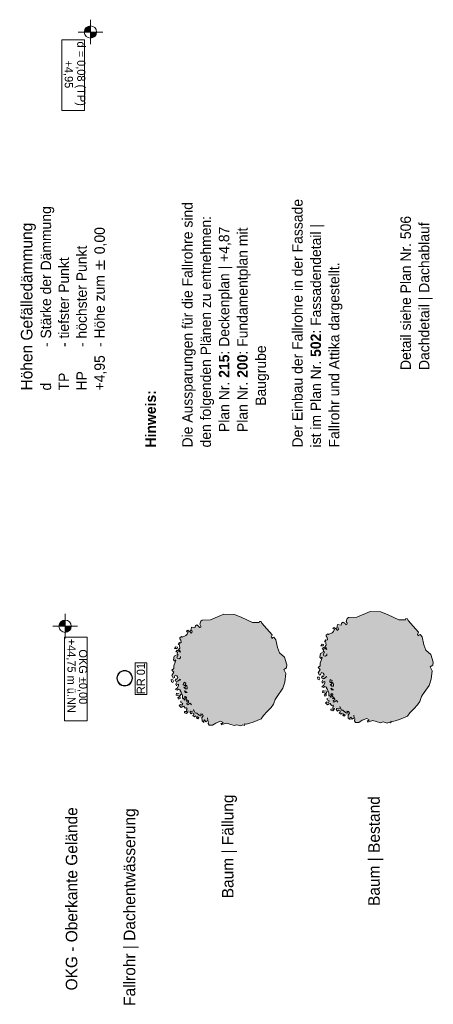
# Model space of a CAD drawing. Extents: x -22247 to 417655, y -187892 to 17509.
# Tile 56 of 62: x 417429 to 417500, y -187651 to -187481. Entities that reach past the tile are written whole.
import ezdxf
from ezdxf.lldxf.tags import DXFTag

# ---------------------------------------------------------------- set-up
doc = ezdxf.new("R2010")
doc.units = 0
doc.header["$LTSCALE"] = 50
doc.layers.get('0').update_dxf_attribs({"lineweight": 25})
doc.styles.add('ERSTELLTER_STIL_2', font='GOTHIC.TTF')
doc.styles.add('ERSTELLTER_STIL_3', font='txt')
tags = doc.linetypes.add('Abbruch 2', pattern='A,0,[1,451 04 Wandabwicklung Innen _ Nord1.shx,S=8.73016e-05,R=0,X=0,Y=0],-0.012,0', length=0.012).pattern_tags.tags
tags[14:15] = [DXFTag(74, 4), DXFTag(75, 0), DXFTag(340, '0'), DXFTag(46, 1.0), DXFTag(50, 0.0), DXFTag(44, 0.0), DXFTag(45, 0.0)]
tags[12:13] = [DXFTag(74, 4), DXFTag(75, 0), DXFTag(340, '0'), DXFTag(46, 1.0), DXFTag(50, 0.0), DXFTag(44, 0.0), DXFTag(45, 0.0)]
tags = doc.linetypes.add('Wipeout_Contour', pattern=[1, 0, -1]).pattern_tags.tags
tags[6:7] = [DXFTag(74, 4), DXFTag(75, 0), DXFTag(340, '0'), DXFTag(46, 1.0), DXFTag(50, 0.0), DXFTag(44, 0.0), DXFTag(45, 0.0)]
tags[4:5] = [DXFTag(74, 4), DXFTag(75, 0), DXFTag(340, '0'), DXFTag(46, 1.0), DXFTag(50, 0.0), DXFTag(44, 0.0), DXFTag(45, 0.0)]

# ---------------------------------------------------------------- blocks, each defined once
blk = doc.blocks.new('Verdeckungsfläche_A06WQNZS1A', base_point=(417435.79, -187496.2))
at = {"color": 254, "linetype": 'Wipeout_Contour', "lineweight": 0, "ltscale": 0.067963, "true_color": 0xd6d6d6}
for p, q in [((417435.79, -187484.02), (417435.79, -187496.2)), ((417439.72, -187484.02), (417435.79, -187484.02)), ((417439.72, -187496.2), (417439.72, -187484.02)), ((417435.79, -187496.2), (417439.72, -187496.2))]:
    blk.add_line(p, q, dxfattribs=at)
blk = doc.blocks.new('Verdeckungsfläche_A06WQNZT1A', base_point=(417436.26, -187601.67))
at = {"color": 254, "linetype": 'Wipeout_Contour', "lineweight": 0, "ltscale": 0.067969, "true_color": 0xd6d6d6}
for p, q in [((417436.26, -187587.21), (417436.26, -187601.67)), ((417440.19, -187587.21), (417436.26, -187587.21)), ((417440.19, -187601.67), (417440.19, -187587.21)), ((417436.26, -187601.67), (417440.19, -187601.67))]:
    blk.add_line(p, q, dxfattribs=at)
blk = doc.blocks.new('Verdeckungsfläche_A06WQNZY1A', base_point=(417448.5, -187597.12))
at = {"color": 154, "linetype": 'Wipeout_Contour', "lineweight": 18, "ltscale": 0.43244, "true_color": 0x0051a8}
for p, q in [((417448.5, -187591.65), (417448.5, -187597.12)), ((417450.49, -187591.65), (417448.5, -187591.65)), ((417450.49, -187597.12), (417450.49, -187591.65)), ((417448.5, -187597.12), (417450.49, -187597.12))]:
    blk.add_line(p, q, dxfattribs=at)

msp = doc.modelspace()

# ---------------------------------------------------------------- hatches: boundary and pattern name
at = {"linetype": 'Continuous', "lineweight": 18, "ltscale": 0.000188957, "true_color": 0xa87300}
for points in [[(417440.75, -187482.64), (417440.75, -187481.58), (417440.34, -187481.66), (417440, -187481.89), (417439.77, -187482.23), (417439.68, -187482.64)], [(417440.75, -187482.64), (417440.75, -187483.71), (417441.16, -187483.62), (417441.5, -187483.39), (417441.73, -187483.05), (417441.81, -187482.64)]]:
    msp.add_hatch(color=44, dxfattribs=at).paths.add_polyline_path(points)
at = {"linetype": 'Continuous', "lineweight": 0, "ltscale": 3.71293e-05, "true_color": 0x0c100b}
msp.add_hatch(color=88, dxfattribs=at).paths.add_polyline_path([(417480.39, -187590.69), (417480.56, -187590.91), (417480.67, -187590.69), (417480.81, -187590.75), (417480.72, -187591.09), (417480.45, -187591.73), (417480.45, -187592.18), (417480.13, -187592.44), (417480.44, -187592.81), (417480.14, -187593.37), (417480.33, -187593.82), (417480.55, -187593.74), (417480.56, -187593.56), (417480.7, -187593.32), (417480.98, -187593.45), (417481.17, -187593.71), (417481.01, -187594.07), (417480.8, -187593.93), (417480.71, -187594.28), (417480.92, -187594.39), (417481.18, -187594.39), (417480.93, -187594.62), (417480.78, -187594.95), (417480.95, -187595.2), (417481.04, -187594.94), (417481.26, -187594.86), (417481.29, -187595.13), (417481.08, -187595.53), (417480.75, -187595.83), (417481.03, -187595.93), (417481.28, -187595.77), (417481.5, -187595.88), (417481.34, -187596.49), (417481.12, -187596.57), (417480.93, -187596.47), (417480.88, -187596.77), (417481.18, -187596.84), (417481.36, -187596.94), (417481.3, -187597.21), (417481.14, -187597.21), (417481.27, -187597.45), (417481.53, -187597.36), (417481.52, -187596.87), (417481.7, -187596.62), (417481.98, -187596.82), (417481.96, -187597.16), (417481.94, -187597.38), (417481.7, -187597.79), (417481.7, -187598.07), (417482.03, -187598.22), (417481.88, -187598.5), (417481.6, -187598.41), (417481.39, -187598.56), (417481.73, -187598.91), (417482.04, -187598.77), (417482.2, -187598.67), (417482.41, -187599.03), (417482.64, -187598.98), (417482.79, -187599.14), (417482.64, -187599.32), (417482.73, -187599.59), (417482.63, -187599.69), (417482.55, -187599.61), (417482.29, -187599.64), (417482.33, -187599.83), (417482.65, -187599.95), (417482.89, -187599.7), (417482.95, -187599.49), (417483.33, -187599.57), (417483.23, -187599.72), (417483.47, -187599.99), (417483.65, -187599.82), (417483.9, -187599.94), (417483.93, -187600.21), (417483.77, -187600.3), (417484.05, -187600.51), (417484.27, -187600.36), (417484.42, -187600.49), (417484.36, -187600.73), (417484.6, -187600.87), (417484.8, -187600.68), (417485.32, -187600.71), (417485.33, -187601.2), (417485.68, -187601.48), (417485.62, -187601.2), (417485.79, -187601.08), (417485.99, -187601.4), (417486.34, -187601.15), (417486.44, -187601.31), (417486.39, -187601.71), (417486.58, -187601.97), (417487.15, -187601.99), (417487.74, -187601.59), (417488.53, -187601.27), (417488.96, -187601.49), (417488.79, -187601.69), (417488.57, -187601.67), (417488.68, -187601.9), (417488.98, -187601.79), (417489.59, -187601.6), (417490.13, -187601.79), (417490.9, -187602.04), (417491.34, -187601.88), (417492.03, -187602.07), (417492.41, -187601.92), (417492.65, -187602.04), (417492.74, -187601.88), (417492.66, -187601.76), (417493, -187601.79), (417494.17, -187601.48), (417495.59, -187600.9), (417495.96, -187600.31), (417496.63, -187599.63), (417497.3, -187598.92), (417497.68, -187598.32), (417497.97, -187597.5), (417498.18, -187597.19), (417499.3, -187595.55), (417499.67, -187594.51), (417499.82, -187593.04), (417499.49, -187592.37), (417499.95, -187592.06), (417500.02, -187591.52), (417499.61, -187590.24), (417498.72, -187589.5), (417498.37, -187588.54), (417498.12, -187587.19), (417497.77, -187586.74), (417497.56, -187586.81), (417497.42, -187586.98), (417497.3, -187586.75), (417497.45, -187586.34), (417496.57, -187585.33), (417495.67, -187584.35), (417495.55, -187584.03), (417495.28, -187584.02), (417495.2, -187584.22), (417494.04, -187584.22), (417492.22, -187583.34), (417490.97, -187582.83), (417489.13, -187582.8), (417486.82, -187583.78), (417485.37, -187583.8), (417485.12, -187583.99), (417484.98, -187584.5), (417485.13, -187584.83), (417485.1, -187585.05), (417484.89, -187585.12), (417484.79, -187584.89), (417484.44, -187584.62), (417484.18, -187584.79), (417484.08, -187585.17), (417483.49, -187585.05), (417483.43, -187585.36), (417483.36, -187585.67), (417483.57, -187585.62), (417483.62, -187585.83), (417483.43, -187586.08), (417483.27, -187585.83), (417482.9, -187585.54), (417482.64, -187585.73), (417482.77, -187585.81), (417482.93, -187585.82), (417482.79, -187586.27), (417482.56, -187586.47), (417481.88, -187586.76), (417481.79, -187586.67), (417481.53, -187586.86), (417481.51, -187587.08), (417481.68, -187587.29), (417481.76, -187587.71), (417481.58, -187587.77), (417481.44, -187587.66), (417481.22, -187588.03), (417481.41, -187587.96), (417481.45, -187588.2), (417481.49, -187588.63), (417481.27, -187588.87), (417481.49, -187589.05), (417481.61, -187589.34), (417481.31, -187589.2), (417481.02, -187589.03), (417480.82, -187589.31), (417481.1, -187589.35), (417481.01, -187589.67), (417480.88, -187589.85), (417480.5, -187590.03)])
at = {"linetype": 'Continuous', "lineweight": 13, "ltscale": 3.71293e-05}
for points in [[(417436.38, -187585.35), (417436.38, -187584.28), (417435.98, -187584.36), (417435.63, -187584.59), (417435.4, -187584.94), (417435.32, -187585.35)], [(417436.38, -187585.35), (417436.38, -187586.41), (417436.79, -187586.33), (417437.14, -187586.1), (417437.37, -187585.75), (417437.45, -187585.35)]]:
    msp.add_hatch(color=7, dxfattribs=at).paths.add_polyline_path(points)
at = {"linetype": 'Continuous', "lineweight": 0, "ltscale": 3.71293e-05, "true_color": 0x191500}
msp.add_hatch(color=28, dxfattribs=at).paths.add_polyline_path([(417455.09, -187591.15), (417455.27, -187591.38), (417455.38, -187591.16), (417455.52, -187591.21), (417455.42, -187591.56), (417455.16, -187592.2), (417455.16, -187592.64), (417454.84, -187592.91), (417455.15, -187593.28), (417454.85, -187593.84), (417455.04, -187594.29), (417455.26, -187594.21), (417455.26, -187594.02), (417455.41, -187593.79), (417455.68, -187593.92), (417455.87, -187594.18), (417455.71, -187594.54), (417455.51, -187594.4), (417455.41, -187594.75), (417455.63, -187594.86), (417455.88, -187594.85), (417455.64, -187595.08), (417455.49, -187595.41), (417455.65, -187595.66), (417455.75, -187595.41), (417455.97, -187595.33), (417456, -187595.6), (417455.79, -187596), (417455.46, -187596.29), (417455.74, -187596.4), (417455.99, -187596.23), (417456.2, -187596.34), (417456.04, -187596.95), (417455.82, -187597.03), (417455.64, -187596.93), (417455.59, -187597.24), (417455.88, -187597.31), (417456.07, -187597.41), (417456.01, -187597.67), (417455.84, -187597.68), (417455.98, -187597.92), (417456.24, -187597.82), (417456.22, -187597.34), (417456.41, -187597.09), (417456.69, -187597.28), (417456.66, -187597.62), (417456.65, -187597.84), (417456.4, -187598.25), (417456.4, -187598.54), (417456.74, -187598.69), (417456.58, -187598.97), (417456.31, -187598.87), (417456.1, -187599.02), (417456.43, -187599.38), (417456.75, -187599.23), (417456.91, -187599.14), (417457.12, -187599.5), (417457.34, -187599.45), (417457.49, -187599.61), (417457.35, -187599.79), (417457.43, -187600.05), (417457.33, -187600.15), (417457.26, -187600.07), (417457, -187600.1), (417457.03, -187600.3), (417457.36, -187600.41), (417457.6, -187600.17), (417457.65, -187599.95), (417458.04, -187600.04), (417457.93, -187600.18), (417458.17, -187600.45), (417458.36, -187600.29), (417458.61, -187600.4), (417458.64, -187600.67), (417458.47, -187600.77), (417458.76, -187600.98), (417458.97, -187600.82), (417459.13, -187600.96), (417459.07, -187601.19), (417459.31, -187601.33), (417459.5, -187601.14), (417460.03, -187601.18), (417460.04, -187601.66), (417460.38, -187601.95), (417460.33, -187601.67), (417460.5, -187601.54), (417460.7, -187601.87), (417461.05, -187601.61), (417461.15, -187601.78), (417461.1, -187602.17), (417461.29, -187602.44), (417461.86, -187602.45), (417462.45, -187602.06), (417463.24, -187601.74), (417463.67, -187601.96), (417463.5, -187602.16), (417463.28, -187602.14), (417463.39, -187602.37), (417463.69, -187602.26), (417464.3, -187602.06), (417464.83, -187602.26), (417465.6, -187602.51), (417466.04, -187602.35), (417466.74, -187602.54), (417467.12, -187602.39), (417467.36, -187602.51), (417467.45, -187602.35), (417467.37, -187602.22), (417467.71, -187602.25), (417468.87, -187601.94), (417470.29, -187601.36), (417470.67, -187600.78), (417471.33, -187600.09), (417472.01, -187599.38), (417472.38, -187598.78), (417472.68, -187597.97), (417472.89, -187597.66), (417474.01, -187596.02), (417474.37, -187594.98), (417474.53, -187593.5), (417474.19, -187592.84), (417474.66, -187592.53), (417474.73, -187591.98), (417474.32, -187590.71), (417473.43, -187589.96), (417473.08, -187589), (417472.83, -187587.66), (417472.48, -187587.2), (417472.26, -187587.27), (417472.13, -187587.45), (417472.01, -187587.22), (417472.16, -187586.81), (417471.27, -187585.79), (417470.38, -187584.81), (417470.26, -187584.49), (417469.98, -187584.49), (417469.91, -187584.69), (417468.75, -187584.69), (417466.92, -187583.8), (417465.68, -187583.29), (417463.83, -187583.27), (417461.53, -187584.24), (417460.08, -187584.27), (417459.82, -187584.46), (417459.68, -187584.96), (417459.84, -187585.3), (417459.81, -187585.52), (417459.6, -187585.58), (417459.49, -187585.36), (417459.15, -187585.08), (417458.89, -187585.26), (417458.79, -187585.64), (417458.2, -187585.52), (417458.14, -187585.83), (417458.07, -187586.14), (417458.28, -187586.09), (417458.33, -187586.3), (417458.14, -187586.55), (417457.98, -187586.3), (417457.61, -187586), (417457.34, -187586.2), (417457.47, -187586.28), (417457.63, -187586.29), (417457.5, -187586.73), (417457.27, -187586.93), (417456.59, -187587.23), (417456.49, -187587.13), (417456.23, -187587.32), (417456.22, -187587.54), (417456.39, -187587.75), (417456.46, -187588.17), (417456.28, -187588.24), (417456.14, -187588.13), (417455.92, -187588.5), (417456.12, -187588.43), (417456.16, -187588.67), (417456.19, -187589.1), (417455.98, -187589.34), (417456.2, -187589.51), (417456.32, -187589.81), (417456.02, -187589.67), (417455.73, -187589.5), (417455.53, -187589.78), (417455.8, -187589.82), (417455.72, -187590.14), (417455.59, -187590.31), (417455.21, -187590.49)])
at = {"linetype": 'Continuous', "lineweight": 18, "ltscale": 0.000188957, "true_color": 0x6d7e59}
msp.add_hatch(color=67, dxfattribs=at).paths.add_polyline_path([(417490.32, -187591.14, 1), (417489.3, -187593.96, 1)])
at = {"linetype": 'Continuous', "lineweight": 18, "ltscale": 0.000188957, "true_color": 0x0051a8}
h = msp.add_hatch(color=154, dxfattribs=at)
h.paths.add_polyline_path([(417446.67, -187592.97, 1), (417446.67, -187595.67, 1)])
h.paths.add_polyline_path([(417446.67, -187593.04, -1), (417446.67, -187595.6, -1)], flags=0)
at = {"linetype": 'Continuous', "lineweight": 18, "ltscale": 0.000188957, "true_color": 0xcdad00}
msp.add_hatch(color=42, dxfattribs=at).paths.add_polyline_path([(417465.03, -187591.6, 1), (417464.01, -187594.42, 1)])

# ---------------------------------------------------------------- linework, layer by layer
at = {"color": 44, "linetype": 'Continuous', "lineweight": 18, "ltscale": 0.000188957, "true_color": 0xa87300}
for p, q in [((417440.75, -187480.51), (417440.75, -187484.77)), ((417438.62, -187482.64), (417442.88, -187482.64))]:
    msp.add_line(p, q, dxfattribs=at)
at = {"color": 73, "linetype": 'Continuous', "lineweight": 18, "ltscale": 0.000188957, "true_color": 0x8fa873}
for p, q in [((417489.13, -187582.8), (417486.82, -187583.78)), ((417490.97, -187582.83), (417489.13, -187582.8)), ((417492.22, -187583.34), (417490.97, -187582.83)), ((417485.12, -187583.99), (417484.98, -187584.5)), ((417484.98, -187584.5), (417485.13, -187584.83)), ((417485.37, -187583.8), (417485.12, -187583.99)), ((417486.82, -187583.78), (417485.37, -187583.8)), ((417494.04, -187584.22), (417492.22, -187583.34)), ((417495.2, -187584.22), (417494.04, -187584.22)), ((417495.28, -187584.02), (417495.2, -187584.22)), ((417495.55, -187584.03), (417495.28, -187584.02)), ((417495.67, -187584.35), (417495.55, -187584.03)), ((417496.57, -187585.33), (417495.67, -187584.35)), ((417482.79, -187586.27), (417482.56, -187586.47)), ((417482.9, -187585.54), (417482.64, -187585.73)), ((417482.64, -187585.73), (417482.77, -187585.81)), ((417482.77, -187585.81), (417482.93, -187585.82)), ((417482.93, -187585.82), (417482.79, -187586.27)), ((417483.27, -187585.83), (417482.9, -187585.54)), ((417483.43, -187586.08), (417483.27, -187585.83)), ((417483.43, -187585.36), (417483.36, -187585.67)), ((417483.36, -187585.67), (417483.57, -187585.62)), ((417483.49, -187585.05), (417483.43, -187585.36)), ((417483.62, -187585.83), (417483.43, -187586.08)), ((417484.08, -187585.17), (417483.49, -187585.05)), ((417483.57, -187585.62), (417483.62, -187585.83)), ((417484.18, -187584.79), (417484.08, -187585.17)), ((417484.44, -187584.62), (417484.18, -187584.79)), ((417484.79, -187584.89), (417484.44, -187584.62)), ((417484.89, -187585.12), (417484.79, -187584.89)), ((417485.1, -187585.05), (417484.89, -187585.12)), ((417485.13, -187584.83), (417485.1, -187585.05)), ((417497.45, -187586.34), (417496.57, -187585.33)), ((417481.44, -187587.66), (417481.22, -187588.03)), ((417481.22, -187588.03), (417481.41, -187587.96)), ((417481.41, -187587.96), (417481.45, -187588.2)), ((417481.58, -187587.77), (417481.44, -187587.66)), ((417481.53, -187586.86), (417481.51, -187587.08)), ((417481.51, -187587.08), (417481.68, -187587.29)), ((417481.79, -187586.67), (417481.53, -187586.86)), ((417481.76, -187587.71), (417481.58, -187587.77)), ((417481.68, -187587.29), (417481.76, -187587.71)), ((417481.88, -187586.76), (417481.79, -187586.67)), ((417482.56, -187586.47), (417481.88, -187586.76)), ((417497.3, -187586.75), (417497.45, -187586.34)), ((417497.42, -187586.98), (417497.3, -187586.75)), ((417497.56, -187586.81), (417497.42, -187586.98)), ((417497.77, -187586.74), (417497.56, -187586.81)), ((417498.12, -187587.19), (417497.77, -187586.74)), ((417498.37, -187588.54), (417498.12, -187587.19)), ((417480.58, -187588.75), (417480.83, -187588.42)), ((417481.01, -187588.71), (417480.58, -187588.75)), ((417481.02, -187589.03), (417480.82, -187589.31)), ((417480.82, -187589.31), (417481.1, -187589.35)), ((417480.83, -187588.42), (417481.08, -187588.51)), ((417481.08, -187588.51), (417481.01, -187588.71)), ((417481.1, -187589.35), (417481.01, -187589.67)), ((417481.01, -187589.67), (417481.22, -187589.81)), ((417481.31, -187589.2), (417481.02, -187589.03)), ((417481.49, -187588.63), (417481.27, -187588.87)), ((417481.27, -187588.87), (417481.49, -187589.05)), ((417481.61, -187589.34), (417481.31, -187589.2)), ((417481.45, -187588.2), (417481.49, -187588.63)), ((417481.49, -187589.05), (417481.61, -187589.34)), ((417498.72, -187589.5), (417498.37, -187588.54)), ((417499.61, -187590.24), (417498.72, -187589.5)), ((417480.5, -187590.03), (417480.39, -187590.69)), ((417480.39, -187590.69), (417480.56, -187590.91)), ((417480.72, -187591.09), (417480.45, -187591.73)), ((417480.88, -187589.85), (417480.5, -187590.03)), ((417480.56, -187590.91), (417480.67, -187590.69)), ((417480.67, -187590.69), (417480.81, -187590.75)), ((417480.81, -187590.75), (417480.72, -187591.09)), ((417481.22, -187589.81), (417481, -187590.24)), ((417481, -187590.24), (417481.1, -187590.47)), ((417481.1, -187590.47), (417481.41, -187590.52)), ((417481.41, -187590.52), (417481.6, -187590.33)), ((417481.6, -187590.33), (417481.63, -187590.08)), ((417500.02, -187591.52), (417499.61, -187590.24)), ((417480.45, -187592.18), (417480.13, -187592.44)), ((417480.13, -187592.44), (417480.44, -187592.81)), ((417480.44, -187592.81), (417480.14, -187593.37)), ((417480.45, -187591.73), (417480.45, -187592.18)), ((417499.49, -187592.37), (417499.95, -187592.06)), ((417499.82, -187593.04), (417499.49, -187592.37)), ((417499.67, -187594.51), (417499.82, -187593.04)), ((417499.95, -187592.06), (417500.02, -187591.52)), ((417480.06, -187594.5), (417480, -187594.11)), ((417480, -187594.11), (417480.28, -187594.13)), ((417480.3, -187594.61), (417480.06, -187594.5)), ((417480.14, -187593.37), (417480.33, -187593.82)), ((417480.28, -187594.13), (417480.39, -187594.36)), ((417480.39, -187594.36), (417480.3, -187594.61)), ((417480.33, -187593.82), (417480.55, -187593.74)), ((417480.55, -187593.74), (417480.56, -187593.56)), ((417480.56, -187593.56), (417480.7, -187593.32)), ((417480.7, -187593.32), (417480.98, -187593.45)), ((417480.8, -187593.93), (417480.71, -187594.28)), ((417480.71, -187594.28), (417480.92, -187594.39)), ((417480.93, -187594.62), (417480.78, -187594.95)), ((417481.01, -187594.07), (417480.8, -187593.93)), ((417480.92, -187594.39), (417481.18, -187594.39)), ((417480.98, -187593.45), (417481.17, -187593.71)), ((417481.17, -187593.71), (417481.01, -187594.07)), ((417481.18, -187594.39), (417481.38, -187594.18)), ((417481.38, -187594.18), (417481.57, -187594.02)), ((417481.57, -187594.02), (417481.61, -187594.16)), ((417482.11, -187594.95), (417482.22, -187594.55)), ((417482.22, -187594.55), (417482.53, -187594.71)), ((417482.53, -187594.71), (417482.46, -187594.9)), ((417499.3, -187595.55), (417499.67, -187594.51)), ((417481.08, -187595.53), (417480.75, -187595.83)), ((417480.75, -187595.83), (417481.03, -187595.93)), ((417480.78, -187594.95), (417480.95, -187595.2)), ((417480.88, -187596.77), (417480.93, -187596.47)), ((417480.93, -187596.47), (417481.12, -187596.57)), ((417480.95, -187595.2), (417481.04, -187594.94)), ((417481.03, -187595.93), (417481.28, -187595.77)), ((417481.04, -187594.94), (417481.26, -187594.86)), ((417481.29, -187595.13), (417481.08, -187595.53)), ((417481.12, -187596.57), (417481.34, -187596.49)), ((417481.26, -187594.86), (417481.29, -187595.13)), ((417481.28, -187595.77), (417481.5, -187595.88)), ((417481.5, -187595.88), (417481.69, -187596.14)), ((417481.69, -187596.14), (417481.98, -187596.82)), ((417482.48, -187595.21), (417482.11, -187594.95)), ((417482.49, -187595.69), (417482.19, -187595.42)), ((417482.19, -187595.42), (417482.44, -187595.46)), ((417482.41, -187596.34), (417482.3, -187596.04)), ((417482.3, -187596.04), (417482.75, -187596.3)), ((417482.75, -187596.3), (417482.41, -187596.34)), ((417482.44, -187595.46), (417482.48, -187595.21)), ((417482.46, -187594.9), (417482.45, -187595)), ((417482.45, -187595), (417482.69, -187595.19)), ((417482.79, -187595.72), (417482.49, -187595.69)), ((417482.69, -187595.19), (417482.75, -187595.47)), ((417482.75, -187595.47), (417482.79, -187595.72)), ((417498.18, -187597.19), (417499.3, -187595.55)), ((417481.18, -187596.84), (417480.88, -187596.77)), ((417481.27, -187597.45), (417481.14, -187597.21)), ((417481.14, -187597.21), (417481.3, -187597.21)), ((417481.36, -187596.94), (417481.18, -187596.84)), ((417481.53, -187597.36), (417481.27, -187597.45)), ((417481.3, -187597.21), (417481.36, -187596.94)), ((417481.7, -187596.62), (417481.52, -187596.87)), ((417481.52, -187596.87), (417481.53, -187597.36)), ((417481.7, -187598.07), (417481.7, -187597.79)), ((417482.03, -187598.22), (417481.7, -187598.07)), ((417481.88, -187598.5), (417482.03, -187598.22)), ((417481.96, -187597.16), (417481.94, -187597.38)), ((417481.94, -187597.38), (417482.17, -187597.36)), ((417481.98, -187596.82), (417481.96, -187597.16)), ((417482.17, -187597.36), (417482.36, -187597.63)), ((417482.27, -187597.08), (417482.46, -187596.99)), ((417482.45, -187597.21), (417482.27, -187597.08)), ((417482.36, -187597.63), (417482.45, -187597.21)), ((417482.46, -187596.99), (417482.66, -187597.16)), ((417482.66, -187597.16), (417482.61, -187597.46)), ((417482.61, -187597.46), (417482.79, -187597.59)), ((417482.79, -187597.59), (417482.61, -187597.81)), ((417482.61, -187597.81), (417482.84, -187597.8)), ((417482.99, -187597.98), (417482.72, -187598.2)), ((417482.72, -187598.2), (417482.75, -187598.47)), ((417482.84, -187597.8), (417482.97, -187597.69)), ((417482.95, -187598.38), (417483.27, -187598.18)), ((417482.97, -187597.69), (417482.99, -187597.98)), ((417483.27, -187598.18), (417483.53, -187598.44)), ((417497.68, -187598.32), (417497.97, -187597.5)), ((417497.97, -187597.5), (417498.18, -187597.19)), ((417481.39, -187598.56), (417481.6, -187598.41)), ((417481.73, -187598.91), (417481.39, -187598.56)), ((417481.6, -187598.41), (417481.88, -187598.5)), ((417482.04, -187598.77), (417481.73, -187598.91)), ((417482.2, -187598.67), (417482.04, -187598.77)), ((417482.41, -187599.03), (417482.2, -187598.67)), ((417482.29, -187599.64), (417482.55, -187599.61)), ((417482.33, -187599.83), (417482.29, -187599.64)), ((417482.65, -187599.95), (417482.33, -187599.83)), ((417482.64, -187598.98), (417482.41, -187599.03)), ((417482.55, -187599.61), (417482.63, -187599.69)), ((417482.63, -187599.69), (417482.73, -187599.59)), ((417482.79, -187599.14), (417482.64, -187598.98)), ((417482.64, -187599.32), (417482.79, -187599.14)), ((417482.73, -187599.59), (417482.64, -187599.32)), ((417482.89, -187599.7), (417482.65, -187599.95)), ((417482.75, -187598.47), (417482.95, -187598.38)), ((417482.95, -187599.49), (417482.89, -187599.7)), ((417483.23, -187599.72), (417483.33, -187599.57)), ((417483.47, -187599.99), (417483.23, -187599.72)), ((417483.33, -187599.57), (417483.58, -187599.59)), ((417483.65, -187599.82), (417483.47, -187599.99)), ((417483.58, -187599.59), (417483.85, -187599.5)), ((417483.9, -187599.94), (417483.65, -187599.82)), ((417483.88, -187599.23), (417484.14, -187599.84)), ((417484.14, -187599.84), (417484.41, -187599.87)), ((417484.41, -187599.87), (417484.86, -187600.23)), ((417495.96, -187600.31), (417496.63, -187599.63)), ((417496.63, -187599.63), (417497.3, -187598.92)), ((417497.3, -187598.92), (417497.68, -187598.32)), ((417483.77, -187600.3), (417483.93, -187600.21)), ((417484.05, -187600.51), (417483.77, -187600.3)), ((417483.93, -187600.21), (417483.9, -187599.94)), ((417484.27, -187600.36), (417484.05, -187600.51)), ((417484.36, -187600.73), (417484.42, -187600.49)), ((417484.6, -187600.87), (417484.36, -187600.73)), ((417484.42, -187600.49), (417484.56, -187600.62)), ((417484.56, -187600.62), (417484.72, -187600.6)), ((417484.8, -187600.68), (417484.6, -187600.87)), ((417484.72, -187600.6), (417484.8, -187600.68)), ((417484.86, -187600.23), (417485.07, -187600.34)), ((417485.07, -187600.34), (417485.2, -187600.16)), ((417485.2, -187600.16), (417485.1, -187600)), ((417485.1, -187600), (417485.39, -187600.07)), ((417485.52, -187600.34), (417485.32, -187600.71)), ((417485.32, -187600.71), (417485.33, -187601.2)), ((417485.33, -187601.2), (417485.68, -187601.48)), ((417485.39, -187600.07), (417485.52, -187600.34)), ((417485.62, -187601.2), (417485.79, -187601.08)), ((417485.68, -187601.48), (417485.62, -187601.2)), ((417485.79, -187601.08), (417485.99, -187601.4)), ((417485.99, -187601.4), (417486.34, -187601.15)), ((417486.34, -187601.15), (417486.31, -187600.72)), ((417486.44, -187601.31), (417486.39, -187601.71)), ((417487.15, -187601.99), (417487.74, -187601.59)), ((417487.74, -187601.59), (417488.53, -187601.27)), ((417488.53, -187601.27), (417488.96, -187601.49)), ((417488.96, -187601.49), (417488.79, -187601.69)), ((417488.98, -187601.79), (417489.59, -187601.6)), ((417489.59, -187601.6), (417490.13, -187601.79)), ((417493, -187601.79), (417494.17, -187601.48)), ((417494.17, -187601.48), (417495.59, -187600.9)), ((417495.59, -187600.9), (417495.96, -187600.31)), ((417486.39, -187601.71), (417486.58, -187601.97)), ((417486.58, -187601.97), (417487.15, -187601.99)), ((417488.79, -187601.69), (417488.57, -187601.67)), ((417488.57, -187601.67), (417488.68, -187601.9)), ((417488.68, -187601.9), (417488.98, -187601.79)), ((417490.13, -187601.79), (417490.9, -187602.04)), ((417490.9, -187602.04), (417491.34, -187601.88)), ((417491.34, -187601.88), (417492.03, -187602.07)), ((417492.03, -187602.07), (417492.41, -187601.92)), ((417492.41, -187601.92), (417492.65, -187602.04)), ((417492.65, -187602.04), (417492.74, -187601.88)), ((417492.74, -187601.88), (417492.66, -187601.76)), ((417492.66, -187601.76), (417493, -187601.79))]:
    msp.add_line(p, q, dxfattribs=at)
at = {"color": 7, "linetype": 'Continuous', "lineweight": 13, "ltscale": 3.71293e-05}
for p, q in [((417436.38, -187583.22), (417436.38, -187587.48)), ((417434.25, -187585.35), (417438.51, -187585.35))]:
    msp.add_line(p, q, dxfattribs=at)
at = {"color": 40, "linetype": 'Abbruch 2', "lineweight": 18, "ltscale": 0.000188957, "true_color": 0xffd600}
for p, q in [((417459.82, -187584.46), (417459.68, -187584.96)), ((417460.08, -187584.27), (417459.82, -187584.46)), ((417461.53, -187584.24), (417460.08, -187584.27)), ((417463.83, -187583.27), (417461.53, -187584.24)), ((417465.68, -187583.29), (417463.83, -187583.27)), ((417466.92, -187583.8), (417465.68, -187583.29)), ((417468.75, -187584.69), (417466.92, -187583.8)), ((417469.98, -187584.49), (417469.91, -187584.69)), ((417470.26, -187584.49), (417469.98, -187584.49)), ((417470.38, -187584.81), (417470.26, -187584.49)), ((417457.61, -187586), (417457.34, -187586.2)), ((417457.34, -187586.2), (417457.47, -187586.28)), ((417457.47, -187586.28), (417457.63, -187586.29)), ((417457.63, -187586.29), (417457.5, -187586.73)), ((417457.98, -187586.3), (417457.61, -187586)), ((417458.14, -187586.55), (417457.98, -187586.3)), ((417458.14, -187585.83), (417458.07, -187586.14)), ((417458.07, -187586.14), (417458.28, -187586.09)), ((417458.2, -187585.52), (417458.14, -187585.83)), ((417458.33, -187586.3), (417458.14, -187586.55)), ((417458.79, -187585.64), (417458.2, -187585.52)), ((417458.28, -187586.09), (417458.33, -187586.3)), ((417458.89, -187585.26), (417458.79, -187585.64)), ((417459.15, -187585.08), (417458.89, -187585.26)), ((417459.49, -187585.36), (417459.15, -187585.08)), ((417459.6, -187585.58), (417459.49, -187585.36)), ((417459.81, -187585.52), (417459.6, -187585.58)), ((417459.68, -187584.96), (417459.84, -187585.3)), ((417459.84, -187585.3), (417459.81, -187585.52)), ((417469.91, -187584.69), (417468.75, -187584.69)), ((417471.27, -187585.79), (417470.38, -187584.81)), ((417472.16, -187586.81), (417471.27, -187585.79)), ((417456.23, -187587.32), (417456.22, -187587.54)), ((417456.22, -187587.54), (417456.39, -187587.75)), ((417456.49, -187587.13), (417456.23, -187587.32)), ((417456.39, -187587.75), (417456.46, -187588.17)), ((417456.59, -187587.23), (417456.49, -187587.13)), ((417457.27, -187586.93), (417456.59, -187587.23)), ((417457.5, -187586.73), (417457.27, -187586.93)), ((417472.01, -187587.22), (417472.16, -187586.81)), ((417472.13, -187587.45), (417472.01, -187587.22)), ((417472.26, -187587.27), (417472.13, -187587.45)), ((417472.48, -187587.2), (417472.26, -187587.27)), ((417472.83, -187587.66), (417472.48, -187587.2)), ((417473.08, -187589), (417472.83, -187587.66)), ((417455.29, -187589.21), (417455.53, -187588.89)), ((417455.72, -187589.18), (417455.29, -187589.21)), ((417455.53, -187588.89), (417455.79, -187588.98)), ((417455.73, -187589.5), (417455.53, -187589.78)), ((417455.79, -187588.98), (417455.72, -187589.18)), ((417456.02, -187589.67), (417455.73, -187589.5)), ((417456.14, -187588.13), (417455.92, -187588.5)), ((417455.92, -187588.5), (417456.12, -187588.43)), ((417456.19, -187589.1), (417455.98, -187589.34)), ((417455.98, -187589.34), (417456.2, -187589.51)), ((417456.32, -187589.81), (417456.02, -187589.67)), ((417456.12, -187588.43), (417456.16, -187588.67)), ((417456.28, -187588.24), (417456.14, -187588.13)), ((417456.16, -187588.67), (417456.19, -187589.1)), ((417456.2, -187589.51), (417456.32, -187589.81)), ((417456.46, -187588.17), (417456.28, -187588.24)), ((417473.43, -187589.96), (417473.08, -187589)), ((417455.21, -187590.49), (417455.09, -187591.15)), ((417455.09, -187591.15), (417455.27, -187591.38)), ((417455.59, -187590.31), (417455.21, -187590.49)), ((417455.27, -187591.38), (417455.38, -187591.16)), ((417455.38, -187591.16), (417455.52, -187591.21)), ((417455.52, -187591.21), (417455.42, -187591.56)), ((417455.53, -187589.78), (417455.8, -187589.82)), ((417455.92, -187590.27), (417455.7, -187590.7)), ((417455.7, -187590.7), (417455.81, -187590.93)), ((417455.8, -187589.82), (417455.72, -187590.14)), ((417455.72, -187590.14), (417455.92, -187590.27)), ((417455.81, -187590.93), (417456.11, -187590.98)), ((417456.11, -187590.98), (417456.31, -187590.8)), ((417456.31, -187590.8), (417456.33, -187590.55)), ((417474.32, -187590.71), (417473.43, -187589.96)), ((417474.73, -187591.98), (417474.32, -187590.71)), ((417455.16, -187592.64), (417454.84, -187592.91)), ((417454.84, -187592.91), (417455.15, -187593.28)), ((417455.42, -187591.56), (417455.16, -187592.2)), ((417455.16, -187592.2), (417455.16, -187592.64)), ((417474.19, -187592.84), (417474.66, -187592.53)), ((417474.53, -187593.5), (417474.19, -187592.84)), ((417474.66, -187592.53), (417474.73, -187591.98)), ((417454.76, -187594.97), (417454.71, -187594.57)), ((417454.71, -187594.57), (417454.99, -187594.59)), ((417455.15, -187593.28), (417454.85, -187593.84)), ((417454.85, -187593.84), (417455.04, -187594.29)), ((417454.99, -187594.59), (417455.1, -187594.82)), ((417455.04, -187594.29), (417455.26, -187594.21)), ((417455.26, -187594.02), (417455.41, -187593.79)), ((417455.26, -187594.21), (417455.26, -187594.02)), ((417455.41, -187593.79), (417455.68, -187593.92)), ((417455.51, -187594.4), (417455.41, -187594.75)), ((417455.41, -187594.75), (417455.63, -187594.86)), ((417455.71, -187594.54), (417455.51, -187594.4)), ((417455.68, -187593.92), (417455.87, -187594.18)), ((417455.87, -187594.18), (417455.71, -187594.54)), ((417455.88, -187594.85), (417456.09, -187594.64)), ((417456.09, -187594.64), (417456.27, -187594.48)), ((417456.27, -187594.48), (417456.32, -187594.63)), ((417474.37, -187594.98), (417474.53, -187593.5)), ((417455.01, -187595.08), (417454.76, -187594.97)), ((417455.1, -187594.82), (417455.01, -187595.08)), ((417455.79, -187596), (417455.46, -187596.29)), ((417455.46, -187596.29), (417455.74, -187596.4)), ((417455.64, -187595.08), (417455.49, -187595.41)), ((417455.49, -187595.41), (417455.65, -187595.66)), ((417455.63, -187594.86), (417455.88, -187594.85)), ((417455.65, -187595.66), (417455.75, -187595.41)), ((417455.74, -187596.4), (417455.99, -187596.23)), ((417455.75, -187595.41), (417455.97, -187595.33)), ((417456, -187595.6), (417455.79, -187596)), ((417455.97, -187595.33), (417456, -187595.6)), ((417455.99, -187596.23), (417456.2, -187596.34)), ((417456.2, -187596.34), (417456.4, -187596.6)), ((417456.81, -187595.42), (417456.93, -187595.02)), ((417457.18, -187595.68), (417456.81, -187595.42)), ((417457.19, -187596.15), (417456.9, -187595.89)), ((417456.9, -187595.89), (417457.15, -187595.93)), ((417456.93, -187595.02), (417457.24, -187595.18)), ((417457.12, -187596.8), (417457.01, -187596.51)), ((417457.01, -187596.51), (417457.45, -187596.76)), ((417457.15, -187595.93), (417457.18, -187595.68)), ((417457.17, -187595.36), (417457.16, -187595.46)), ((417457.16, -187595.46), (417457.4, -187595.66)), ((417457.24, -187595.18), (417457.17, -187595.36)), ((417457.49, -187596.18), (417457.19, -187596.15)), ((417457.4, -187595.66), (417457.45, -187595.93)), ((417457.45, -187595.93), (417457.49, -187596.18)), ((417472.89, -187597.66), (417474.01, -187596.02)), ((417474.01, -187596.02), (417474.37, -187594.98)), ((417455.59, -187597.24), (417455.64, -187596.93)), ((417455.88, -187597.31), (417455.59, -187597.24)), ((417455.64, -187596.93), (417455.82, -187597.03)), ((417455.82, -187597.03), (417456.04, -187596.95)), ((417455.84, -187597.68), (417456.01, -187597.67)), ((417455.98, -187597.92), (417455.84, -187597.68)), ((417456.07, -187597.41), (417455.88, -187597.31)), ((417456.24, -187597.82), (417455.98, -187597.92)), ((417456.01, -187597.67), (417456.07, -187597.41)), ((417456.41, -187597.09), (417456.22, -187597.34)), ((417456.22, -187597.34), (417456.24, -187597.82)), ((417456.4, -187596.6), (417456.69, -187597.28)), ((417456.66, -187597.62), (417456.65, -187597.84)), ((417456.65, -187597.84), (417456.87, -187597.83)), ((417456.69, -187597.28), (417456.66, -187597.62)), ((417456.87, -187597.83), (417457.07, -187598.09)), ((417456.98, -187597.55), (417457.17, -187597.46)), ((417457.15, -187597.68), (417456.98, -187597.55)), ((417457.07, -187598.09), (417457.15, -187597.68)), ((417457.45, -187596.76), (417457.12, -187596.8)), ((417457.17, -187597.46), (417457.36, -187597.63)), ((417457.36, -187597.63), (417457.32, -187597.93)), ((417457.32, -187597.93), (417457.49, -187598.06)), ((417457.49, -187598.06), (417457.32, -187598.28)), ((417457.55, -187598.27), (417457.68, -187598.16)), ((417457.68, -187598.16), (417457.7, -187598.45)), ((417472.38, -187598.78), (417472.68, -187597.97)), ((417472.68, -187597.97), (417472.89, -187597.66)), ((417456.1, -187599.02), (417456.31, -187598.87)), ((417456.43, -187599.38), (417456.1, -187599.02)), ((417456.31, -187598.87), (417456.58, -187598.97)), ((417456.4, -187598.54), (417456.4, -187598.25)), ((417456.74, -187598.69), (417456.4, -187598.54)), ((417456.75, -187599.23), (417456.43, -187599.38)), ((417456.58, -187598.97), (417456.74, -187598.69)), ((417456.91, -187599.14), (417456.75, -187599.23)), ((417457.12, -187599.5), (417456.91, -187599.14)), ((417457.34, -187599.45), (417457.12, -187599.5)), ((417457.32, -187598.28), (417457.55, -187598.27)), ((417457.49, -187599.61), (417457.34, -187599.45)), ((417457.35, -187599.79), (417457.49, -187599.61)), ((417457.43, -187600.05), (417457.35, -187599.79)), ((417457.7, -187598.45), (417457.43, -187598.67)), ((417457.43, -187598.67), (417457.46, -187598.94)), ((417457.46, -187598.94), (417457.65, -187598.85)), ((417457.65, -187598.85), (417457.98, -187598.65)), ((417457.98, -187598.65), (417458.24, -187598.9)), ((417458.59, -187599.7), (417458.85, -187600.3)), ((417471.33, -187600.09), (417472.01, -187599.38)), ((417472.01, -187599.38), (417472.38, -187598.78)), ((417457, -187600.1), (417457.26, -187600.07)), ((417457.03, -187600.3), (417457, -187600.1)), ((417457.36, -187600.41), (417457.03, -187600.3)), ((417457.26, -187600.07), (417457.33, -187600.15)), ((417457.33, -187600.15), (417457.43, -187600.05)), ((417457.6, -187600.17), (417457.36, -187600.41)), ((417457.65, -187599.95), (417457.6, -187600.17)), ((417457.93, -187600.18), (417458.04, -187600.04)), ((417458.17, -187600.45), (417457.93, -187600.18)), ((417458.04, -187600.04), (417458.29, -187600.05)), ((417458.36, -187600.29), (417458.17, -187600.45)), ((417458.29, -187600.05), (417458.56, -187599.97)), ((417458.61, -187600.4), (417458.36, -187600.29)), ((417458.47, -187600.77), (417458.64, -187600.67)), ((417458.76, -187600.98), (417458.47, -187600.77)), ((417458.64, -187600.67), (417458.61, -187600.4)), ((417458.97, -187600.82), (417458.76, -187600.98)), ((417458.85, -187600.3), (417459.12, -187600.34)), ((417459.07, -187601.19), (417459.13, -187600.96)), ((417459.31, -187601.33), (417459.07, -187601.19)), ((417459.12, -187600.34), (417459.57, -187600.69)), ((417459.13, -187600.96), (417459.27, -187601.08)), ((417459.27, -187601.08), (417459.43, -187601.07)), ((417459.5, -187601.14), (417459.31, -187601.33)), ((417459.43, -187601.07), (417459.5, -187601.14)), ((417459.57, -187600.69), (417459.78, -187600.8)), ((417459.78, -187600.8), (417459.91, -187600.63)), ((417459.91, -187600.63), (417459.81, -187600.46)), ((417459.81, -187600.46), (417460.1, -187600.54)), ((417460.23, -187600.8), (417460.03, -187601.18)), ((417460.03, -187601.18), (417460.04, -187601.66)), ((417460.1, -187600.54), (417460.23, -187600.8)), ((417460.33, -187601.67), (417460.5, -187601.54)), ((417460.5, -187601.54), (417460.7, -187601.87)), ((417460.7, -187601.87), (417461.05, -187601.61)), ((417461.05, -187601.61), (417461.01, -187601.19)), ((417468.87, -187601.94), (417470.29, -187601.36)), ((417470.29, -187601.36), (417470.67, -187600.78)), ((417470.67, -187600.78), (417471.33, -187600.09)), ((417460.04, -187601.66), (417460.38, -187601.95)), ((417460.38, -187601.95), (417460.33, -187601.67)), ((417461.15, -187601.78), (417461.1, -187602.17)), ((417461.1, -187602.17), (417461.29, -187602.44)), ((417461.29, -187602.44), (417461.86, -187602.45)), ((417461.86, -187602.45), (417462.45, -187602.06)), ((417462.45, -187602.06), (417463.24, -187601.74)), ((417463.24, -187601.74), (417463.67, -187601.96)), ((417463.5, -187602.16), (417463.28, -187602.14)), ((417463.28, -187602.14), (417463.39, -187602.37)), ((417463.39, -187602.37), (417463.69, -187602.26)), ((417463.67, -187601.96), (417463.5, -187602.16)), ((417463.69, -187602.26), (417464.3, -187602.06)), ((417464.3, -187602.06), (417464.83, -187602.26)), ((417464.83, -187602.26), (417465.6, -187602.51)), ((417465.6, -187602.51), (417466.04, -187602.35)), ((417466.04, -187602.35), (417466.74, -187602.54)), ((417466.74, -187602.54), (417467.12, -187602.39)), ((417467.12, -187602.39), (417467.36, -187602.51)), ((417467.36, -187602.51), (417467.45, -187602.35)), ((417467.45, -187602.35), (417467.37, -187602.22)), ((417467.37, -187602.22), (417467.71, -187602.25)), ((417467.71, -187602.25), (417468.87, -187601.94))]:
    msp.add_line(p, q, dxfattribs=at)
at = {"color": 154, "linetype": 'Continuous', "lineweight": 18, "ltscale": 0.000188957, "true_color": 0x0051a8}
for points in [[(417446.67, -187592.97, -1), (417446.67, -187595.67, -1)], [(417446.67, -187593.04, -1), (417446.67, -187595.6, -1)]]:
    msp.add_lwpolyline(points, format="xyb", close=True, dxfattribs=at)
at = {"color": 44, "linetype": 'Continuous', "lineweight": 18, "ltscale": 0.000188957, "true_color": 0xa87300}
msp.add_circle((417440.75, -187482.64), 1.06, dxfattribs=at)
at = {"color": 7, "linetype": 'Continuous', "lineweight": 13, "ltscale": 3.71293e-05}
msp.add_circle((417436.38, -187585.35), 1.06, dxfattribs=at)

# ---------------------------------------------------------------- block references
at = {"color": 254, "linetype": 'Wipeout_Contour', "lineweight": 0, "ltscale": 0.067963, "true_color": 0xd6d6d6}
msp.add_blockref('Verdeckungsfläche_A06WQNZS1A', (417435.79, -187496.2), dxfattribs=at)
at = {"color": 254, "linetype": 'Wipeout_Contour', "lineweight": 0, "ltscale": 0.067969, "true_color": 0xd6d6d6}
msp.add_blockref('Verdeckungsfläche_A06WQNZT1A', (417436.26, -187601.67), dxfattribs=at)
at = {"color": 154, "linetype": 'Wipeout_Contour', "lineweight": 18, "ltscale": 0.43244, "true_color": 0x0051a8}
msp.add_blockref('Verdeckungsfläche_A06WQNZY1A', (417448.5, -187597.12), dxfattribs=at)

# ---------------------------------------------------------------- texts
at = {"color": 44, "lineweight": 18, "ltscale": 0.000188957, "true_color": 0xa87300, "char_height": 1.4191, "attachment_point": 7, "rotation": 270, "style": 'ERSTELLTER_STIL_2'}
for s, insert in [('\\A1;{\\fCentury Gothic|b0|i0|c0|p0;\\W1;d = 0,08 (TP)}', (417438.04, -187484.28)), ('\\A1;{\\fCentury Gothic|b0|i0|c0|p0;\\W1;+4,95}', (417436.05, -187487.56))]:
    msp.add_mtext(s, dxfattribs=dict(at, insert=insert))
at = {"color": 1, "linetype": 'Continuous', "lineweight": 18, "ltscale": 0.000188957, "true_color": 0xf50000, "insert": (417450.27, -187554.44), "char_height": 1.8, "width": 45.2118, "attachment_point": 1, "rotation": 90, "line_spacing_factor": 1.056729, "style": 'ERSTELLTER_STIL_3'}
msp.add_mtext('\\A1;{\\fCentury Gothic|b1|i0|c0|p0;\\W1;Hinweis:\\P\\fCentury Gothic|b1|i0|c0|p0;\\W1;\\P\\fCentury Gothic|b0|i0|c0|p0;\\W1;Die Aussparungen für die Fallrohre sind den folgenden Plänen zu entnehmen:\\P\\fCentury Gothic|b0|i0|c0|p0;\\W1;    Plan Nr. \\fCentury Gothic|b1|i0|c0|p0;\\W1;215\\fCentury Gothic|b0|i0|c0|p0;\\W1;: Deckenplan | +4,87\\P\\fCentury Gothic|b0|i0|c0|p0;\\W1;    Plan Nr. \\fCentury Gothic|b1|i0|c0|p0;\\W1;200\\fCentury Gothic|b0|i0|c0|p0;\\W1;: Fundamentplan mit ^I^IBaugrube\\P\\fCentury Gothic|b0|i0|c0|p0;\\W1;\\P\\fCentury Gothic|b0|i0|c0|p0;\\W1;Der Einbau der Fallrohre in der Fassade ist im Plan Nr. \\fCentury Gothic|b1|i0|c0|p0;\\W1;502\\fCentury Gothic|b0|i0|c0|p0;\\W1;: Fassadendetail | Fallrohr und Attika dargestellt.}', dxfattribs=at)
at = {"color": 7, "linetype": 'Continuous', "lineweight": 13, "ltscale": 3.71293e-05, "attachment_point": 1, "rotation": 90, "style": 'ERSTELLTER_STIL_2'}
for s, insert, char_height, line_spacing_factor in [('\\A1;{\\fCentury Gothic|b0|i0|c0|p0;\\W1;Höhen Gefälledämmung\\P\\pt7.5;\\fCentury Gothic|b0|i0|c0|p0;\\H0.9x;\\W1;d ^I- Stärke der Dämmung\\P\\pt7.5;\\fCentury Gothic|b0|i0|c0|p0;\\W1;TP^I- t\\fCentury Gothic|b0|i0|c0|p0;\\W1;i\\fCentury Gothic|b0|i0|c0|p0;\\W1;efste\\fCentury Gothic|b0|i0|c0|p0;\\W1;r\\fCentury Gothic|b0|i0|c0|p0;\\W1; Punkt\\P\\pt7.5;\\fCentury Gothic|b0|i0|c0|p0;\\W1;HP^I- hö\\fCentury Gothic|b0|i0|c0|p0;\\W1;c\\fCentury Gothic|b0|i0|c0|p0;\\W1;hste\\fCentury Gothic|b0|i0|c0|p0;\\W1;r\\fCentury Gothic|b0|i0|c0|p0;\\W1; Punkt\\P\\pt7.5;\\fCentury Gothic|b0|i0|c0|p0;\\W1;+4,95^I- Höhe zum \\fVerdana|b0|i0|c0|p0;\\H1.029412x;\\W1;± \\fCentury Gothic|b0|i0|c0|p0;\\H0.971429x;\\W1;0,00}', (417428.73, -187544.59), 2, 1.02838), ('\\A1;{\\fCentury Gothic|b0|i0|c0|p0;\\W1;Detail siehe Plan Nr. 50\\fCentury Gothic|b0|i0|c0|p0;\\W1;6\\P\\fCentury Gothic|b0|i0|c0|p0;\\W1;Dachdetail\\fCentury Gothic|b0|i0|c0|p0;\\W1; | \\fCentury Gothic|b0|i0|c0|p0;\\W1;Dachablauf}', (417494.35, -187541.05), 1.8, 1.060048)]:
    msp.add_mtext(s, dxfattribs=dict(at, insert=insert, char_height=char_height, line_spacing_factor=line_spacing_factor))
at = {"color": 7, "lineweight": 13, "ltscale": 3.71293e-05, "char_height": 1.4191, "attachment_point": 7, "rotation": 270, "style": 'ERSTELLTER_STIL_2'}
for s, insert in [('\\A1;{\\fCentury Gothic|b0|i0|c0|p0;\\W1;+44,75 m ü.NN}', (417436.52, -187587.48)), ('\\A1;{\\fCentury Gothic|b0|i0|c0|p0;\\W1;OKG ±0,00}', (417438.51, -187589.34))]:
    msp.add_mtext(s, dxfattribs=dict(at, insert=insert))
at = {"color": 154, "linetype": 'Continuous', "lineweight": 18, "ltscale": 0.000188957, "true_color": 0x0051a8, "insert": (417448.76, -187594.38), "char_height": 1.4191, "attachment_point": 2, "rotation": 90, "style": 'ERSTELLTER_STIL_2'}
msp.add_mtext('\\A1;{\\fCentury Gothic|b0|i0|c0|p0;\\W1;RR 01}', dxfattribs=at)
at = {"color": 7, "linetype": 'Continuous', "lineweight": 13, "ltscale": 3.71293e-05, "char_height": 2, "rotation": 90, "style": 'ERSTELLTER_STIL_2'}
for s, insert, attachment_point in [('\\A1;{\\fCentury Gothic|b0|i0|c0|p0;\\W1;Baum | \\fCentury Gothic|b0|i0|c0|p0;\\W1;Fällung}', (417464.79, -187632.35), 4), ('\\A1;{\\fCentury Gothic|b0|i0|c0|p0;\\W1;Fallrohr | Dachentwässerung}', (417446.5, -187650.95), 1), ('\\A1;{\\fCentury Gothic|b0|i0|c0|p0;\\W1;Baum | Bestand}', (417490.08, -187633.68), 4), ('\\A1;{\\fCentury Gothic|b0|i0|c0|p0;\\W1;OK\\fCentury Gothic|b0|i0|c0|p0;\\W1;G\\fCentury Gothic|b0|i0|c0|p0;\\W1; - Oberkante \\fCentury Gothic|b0|i0|c0|p0;\\W1;Gelände}', (417436.49, -187648.28), 1)]:
    msp.add_mtext(s, dxfattribs=dict(at, insert=insert, attachment_point=attachment_point))

doc.saveas('drawing.dxf')
